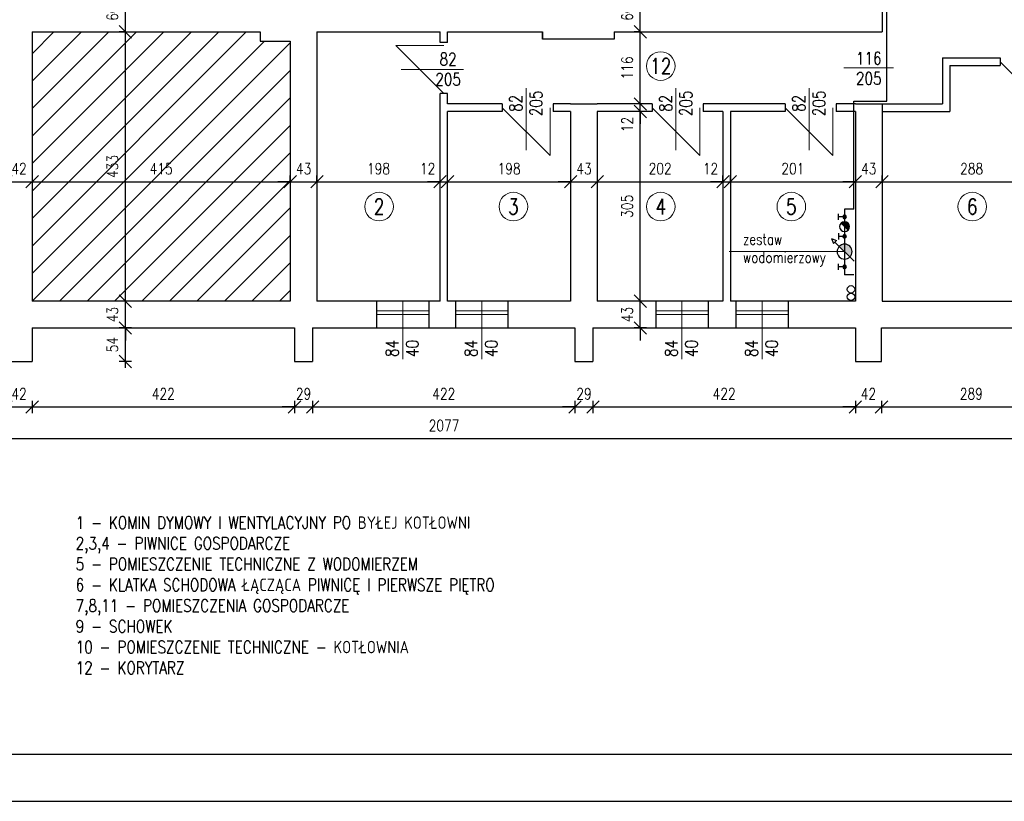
# Model space of a CAD drawing. Header units: centimetres. Extents: x 16800 to 40740, y -5708 to 2993.
# Tile 2 of 34: x 18297 to 19881, y -2970 to -1714. Entities that reach past the tile are written whole.
import ezdxf
from ezdxf.enums import TextEntityAlignment as Align

# ---------------------------------------------------------------- set-up
doc = ezdxf.new("R2010")
doc.units = ezdxf.units.CM
doc.header["$MEASUREMENT"] = 0
doc.linetypes.add('ACAD_ISO10W100', pattern=[18, 12, -3, 0, -3])
doc.layers.get('defpoints').update_dxf_attribs({"color": 6})
for name, color, linetype, lineweight in [('H20_PRZEWODY_ZIMNEJ_WODY', 5, 'Continuous', 30), ('kreskowanie', 7, 'Continuous', 18), ('linia pomocnicza', 7, 'Continuous', 18), ('linia widokowa', 8, 'Continuous', 25), ('osie', 1, 'ACAD_ISO10W100', 18), ('skoterm_wentylacja_opis', 7, 'Continuous', 15), ('wymiary', 7, 'Continuous', 18)]:
    doc.layers.add(name, color=color, linetype=linetype, lineweight=lineweight)
doc.layers.add('kanalizaccja', color=6, linetype='Continuous')
doc.styles.add('Romanse', font='romans.shx', dxfattribs={"width": 0.8, "height": 12.5})
doc.styles.get("Standard").update_dxf_attribs({"font": 'romanc.shx', "width": 0.8})
doc.dimstyles.new('OLO', dxfattribs={"dimtxt": 18, "dimasz": 20, "dimexe": 10, "dimexo": 10, "dimgap": 12, "dimtad": 1, "dimdec": 1, "dimdsep": 46, "dimtxsty": 'Standard', "dimblk1": 'OBLIQUE', "dimblk2": 'OBLIQUE', "dimsah": 1, "dimcen": 2.5, "dimdle": 10, "dimclrd": 1, "dimclre": 1, "dimclrt": 1, "dimadec": 0, "dimazin": 0, "dimtfac": 1, "dimtdec": 1, "dimtix": 1, "dimtmove": 2, "dimatfit": 3, "dimldrblk": 'OBLIQUE', "dimfxl": 0, "dimtolj": 1, "dimarcsym": 0})

# ---------------------------------------------------------------- blocks, each defined once
blk = doc.blocks.new('_OBLIQUE')
at = {"color": 0, "linetype": 'ByBlock'}
blk.add_line((-0.5, -0.5), (0.5, 0.5), dxfattribs=at)
blk = doc.blocks.new('*D309')
at = {"layer": 'defpoints', "color": 0}
for p in [(18275, -2263), (18317, -2263), (18317, -2336)]:
    blk.add_point(p, dxfattribs=at)
at = {"layer": 'wymiary', "color": 1, "lineweight": -2}
for p, q in [((18275, -2326), (18275, -2346)), ((18317, -2326), (18317, -2346)), ((18275, -2336), (18255, -2336)), ((18275, -2336), (18317, -2336)), ((18317, -2336), (18337, -2336))]:
    blk.add_line(p, q, dxfattribs=at)
at = {"layer": 'wymiary', "color": 1, "lineweight": -2, "xscale": 20, "yscale": 20, "zscale": 20}
blk.add_blockref('_OBLIQUE', (18275, -2336), dxfattribs=at)
at = {"layer": 'wymiary', "color": 1, "lineweight": -2, "xscale": 20, "yscale": 20, "zscale": 20, "rotation": 180}
blk.add_blockref('_OBLIQUE', (18317, -2336), dxfattribs=at)
at = {"layer": 'wymiary', "color": 1, "insert": (18296, -2315), "char_height": 18, "attachment_point": 5}
blk.add_mtext('\\A1;42', dxfattribs=at)
blk = doc.blocks.new('*D310')
at = {"layer": 'defpoints', "color": 0}
for p in [(18317, -2263), (18739, -2263), (18739, -2336)]:
    blk.add_point(p, dxfattribs=at)
at = {"layer": 'wymiary', "color": 1, "lineweight": -2}
for p, q in [((18317, -2326), (18317, -2346)), ((18739, -2326), (18739, -2346)), ((18307, -2336), (18749, -2336))]:
    blk.add_line(p, q, dxfattribs=at)
at = {"layer": 'wymiary', "color": 1, "lineweight": -2, "xscale": 20, "yscale": 20, "zscale": 20, "rotation": 180}
blk.add_blockref('_OBLIQUE', (18317, -2336), dxfattribs=at)
at = {"layer": 'wymiary', "color": 1, "lineweight": -2, "xscale": 20, "yscale": 20, "zscale": 20}
blk.add_blockref('_OBLIQUE', (18739, -2336), dxfattribs=at)
at = {"layer": 'wymiary', "color": 1, "insert": (18528, -2315), "char_height": 18, "attachment_point": 5}
blk.add_mtext('\\A1;422', dxfattribs=at)
blk = doc.blocks.new('*D311')
at = {"layer": 'defpoints', "color": 0}
for p in [(18739, -2263), (18768, -2263), (18768, -2336)]:
    blk.add_point(p, dxfattribs=at)
at = {"layer": 'wymiary', "color": 1, "lineweight": -2}
for p, q in [((18739, -2326), (18739, -2346)), ((18768, -2326), (18768, -2346)), ((18739, -2336), (18719, -2336)), ((18739, -2336), (18768, -2336)), ((18768, -2336), (18788, -2336))]:
    blk.add_line(p, q, dxfattribs=at)
at = {"layer": 'wymiary', "color": 1, "lineweight": -2, "xscale": 20, "yscale": 20, "zscale": 20}
blk.add_blockref('_OBLIQUE', (18739, -2336), dxfattribs=at)
at = {"layer": 'wymiary', "color": 1, "lineweight": -2, "xscale": 20, "yscale": 20, "zscale": 20, "rotation": 180}
blk.add_blockref('_OBLIQUE', (18768, -2336), dxfattribs=at)
at = {"layer": 'wymiary', "color": 1, "insert": (18753.5, -2315), "char_height": 18, "attachment_point": 5}
blk.add_mtext('\\A1;29', dxfattribs=at)
blk = doc.blocks.new('*D312')
at = {"layer": 'defpoints', "color": 0}
for p in [(18768, -2263), (19190, -2263), (19190, -2336)]:
    blk.add_point(p, dxfattribs=at)
at = {"layer": 'wymiary', "color": 1, "lineweight": -2}
for p, q in [((18768, -2326), (18768, -2346)), ((19190, -2326), (19190, -2346)), ((18758, -2336), (19200, -2336))]:
    blk.add_line(p, q, dxfattribs=at)
at = {"layer": 'wymiary', "color": 1, "lineweight": -2, "xscale": 20, "yscale": 20, "zscale": 20, "rotation": 180}
blk.add_blockref('_OBLIQUE', (18768, -2336), dxfattribs=at)
at = {"layer": 'wymiary', "color": 1, "lineweight": -2, "xscale": 20, "yscale": 20, "zscale": 20}
blk.add_blockref('_OBLIQUE', (19190, -2336), dxfattribs=at)
at = {"layer": 'wymiary', "color": 1, "insert": (18979, -2315), "char_height": 18, "attachment_point": 5}
blk.add_mtext('\\A1;422', dxfattribs=at)
blk = doc.blocks.new('*D313')
at = {"layer": 'defpoints', "color": 0}
for p in [(19190, -2263), (19219, -2263), (19219, -2336)]:
    blk.add_point(p, dxfattribs=at)
at = {"layer": 'wymiary', "color": 1, "lineweight": -2}
for p, q in [((19190, -2326), (19190, -2346)), ((19219, -2326), (19219, -2346)), ((19190, -2336), (19170, -2336)), ((19190, -2336), (19219, -2336)), ((19219, -2336), (19239, -2336))]:
    blk.add_line(p, q, dxfattribs=at)
at = {"layer": 'wymiary', "color": 1, "lineweight": -2, "xscale": 20, "yscale": 20, "zscale": 20}
blk.add_blockref('_OBLIQUE', (19190, -2336), dxfattribs=at)
at = {"layer": 'wymiary', "color": 1, "lineweight": -2, "xscale": 20, "yscale": 20, "zscale": 20, "rotation": 180}
blk.add_blockref('_OBLIQUE', (19219, -2336), dxfattribs=at)
at = {"layer": 'wymiary', "color": 1, "insert": (19204.5, -2315), "char_height": 18, "attachment_point": 5}
blk.add_mtext('\\A1;29', dxfattribs=at)
blk = doc.blocks.new('*D314')
at = {"layer": 'defpoints', "color": 0}
for p in [(19219, -2263), (19641, -2263), (19641, -2336)]:
    blk.add_point(p, dxfattribs=at)
at = {"layer": 'wymiary', "color": 1, "lineweight": -2}
for p, q in [((19219, -2326), (19219, -2346)), ((19641, -2326), (19641, -2346)), ((19209, -2336), (19651, -2336))]:
    blk.add_line(p, q, dxfattribs=at)
at = {"layer": 'wymiary', "color": 1, "lineweight": -2, "xscale": 20, "yscale": 20, "zscale": 20, "rotation": 180}
blk.add_blockref('_OBLIQUE', (19219, -2336), dxfattribs=at)
at = {"layer": 'wymiary', "color": 1, "lineweight": -2, "xscale": 20, "yscale": 20, "zscale": 20}
blk.add_blockref('_OBLIQUE', (19641, -2336), dxfattribs=at)
at = {"layer": 'wymiary', "color": 1, "insert": (19430, -2315), "char_height": 18, "attachment_point": 5}
blk.add_mtext('\\A1;422', dxfattribs=at)
blk = doc.blocks.new('*D315')
at = {"layer": 'defpoints', "color": 0}
for p in [(19641, -2263), (19683, -2263), (19683, -2336)]:
    blk.add_point(p, dxfattribs=at)
at = {"layer": 'wymiary', "color": 1, "lineweight": -2}
for p, q in [((19641, -2326), (19641, -2346)), ((19683, -2326), (19683, -2346)), ((19641, -2336), (19621, -2336)), ((19641, -2336), (19683, -2336)), ((19683, -2336), (19703, -2336))]:
    blk.add_line(p, q, dxfattribs=at)
at = {"layer": 'wymiary', "color": 1, "lineweight": -2, "xscale": 20, "yscale": 20, "zscale": 20}
blk.add_blockref('_OBLIQUE', (19641, -2336), dxfattribs=at)
at = {"layer": 'wymiary', "color": 1, "lineweight": -2, "xscale": 20, "yscale": 20, "zscale": 20, "rotation": 180}
blk.add_blockref('_OBLIQUE', (19683, -2336), dxfattribs=at)
at = {"layer": 'wymiary', "color": 1, "insert": (19662, -2315), "char_height": 18, "attachment_point": 5}
blk.add_mtext('\\A1;42', dxfattribs=at)
blk = doc.blocks.new('*D316')
at = {"layer": 'defpoints', "color": 0}
for p in [(19972, -2166), (19683, -2263), (19972, -2336)]:
    blk.add_point(p, dxfattribs=at)
at = {"layer": 'wymiary', "color": 1, "lineweight": -2}
for p, q in [((19683, -2326), (19683, -2346)), ((19972, -2326), (19972, -2346)), ((19673, -2336), (19982, -2336))]:
    blk.add_line(p, q, dxfattribs=at)
at = {"layer": 'wymiary', "color": 1, "lineweight": -2, "xscale": 20, "yscale": 20, "zscale": 20, "rotation": 180}
blk.add_blockref('_OBLIQUE', (19683, -2336), dxfattribs=at)
at = {"layer": 'wymiary', "color": 1, "lineweight": -2, "xscale": 20, "yscale": 20, "zscale": 20}
blk.add_blockref('_OBLIQUE', (19972, -2336), dxfattribs=at)
at = {"layer": 'wymiary', "color": 1, "insert": (19827.5, -2315), "char_height": 18, "attachment_point": 5}
blk.add_mtext('\\A1;289', dxfattribs=at)
blk = doc.blocks.new('*D318')
at = {"layer": 'defpoints', "color": 0}
for p in [(20018, -2209), (17941, -2233), (20018, -2387)]:
    blk.add_point(p, dxfattribs=at)
at = {"layer": 'wymiary', "color": 1, "lineweight": -2}
for p, q in [((17931, -2387), (20028, -2387)), ((17941, -2377), (17941, -2397)), ((20018, -2377), (20018, -2397))]:
    blk.add_line(p, q, dxfattribs=at)
at = {"layer": 'wymiary', "color": 1, "lineweight": -2, "xscale": 20, "yscale": 20, "zscale": 20, "rotation": 180}
blk.add_blockref('_OBLIQUE', (17941, -2387), dxfattribs=at)
at = {"layer": 'wymiary', "color": 1, "lineweight": -2, "xscale": 20, "yscale": 20, "zscale": 20}
blk.add_blockref('_OBLIQUE', (20018, -2387), dxfattribs=at)
at = {"layer": 'wymiary', "color": 1, "insert": (18979.5, -2366), "char_height": 18, "attachment_point": 5}
blk.add_mtext('\\A1;2077', dxfattribs=at)
blk = doc.blocks.new('*D361')
at = {"layer": 'defpoints', "color": 0}
for p in [(18275, -1974), (18317, -1974), (18317, -1974)]:
    blk.add_point(p, dxfattribs=at)
at = {"layer": 'wymiary', "color": 1, "lineweight": -2}
for p, q in [((18275, -1974), (18255, -1974)), ((18275, -1974), (18275, -1964)), ((18275, -1974), (18317, -1974)), ((18317, -1974), (18317, -1984)), ((18317, -1974), (18337, -1974))]:
    blk.add_line(p, q, dxfattribs=at)
at = {"layer": 'wymiary', "color": 1, "lineweight": -2, "xscale": 20, "yscale": 20, "zscale": 20}
blk.add_blockref('_OBLIQUE', (18275, -1974), dxfattribs=at)
at = {"layer": 'wymiary', "color": 1, "lineweight": -2, "xscale": 20, "yscale": 20, "zscale": 20, "rotation": 180}
blk.add_blockref('_OBLIQUE', (18317, -1974), dxfattribs=at)
at = {"layer": 'wymiary', "color": 1, "insert": (18296, -1953), "char_height": 18, "attachment_point": 5}
blk.add_mtext('\\A1;42', dxfattribs=at)
blk = doc.blocks.new('*D362')
at = {"layer": 'defpoints', "color": 0}
for p in [(18317, -1974), (18732, -1974), (18732, -1974)]:
    blk.add_point(p, dxfattribs=at)
at = {"layer": 'wymiary', "color": 1, "lineweight": -2}
for p, q in [((18307, -1974), (18742, -1974)), ((18317, -1974), (18317, -1984)), ((18732, -1974), (18732, -1964))]:
    blk.add_line(p, q, dxfattribs=at)
at = {"layer": 'wymiary', "color": 1, "lineweight": -2, "xscale": 20, "yscale": 20, "zscale": 20, "rotation": 180}
blk.add_blockref('_OBLIQUE', (18317, -1974), dxfattribs=at)
at = {"layer": 'wymiary', "color": 1, "lineweight": -2, "xscale": 20, "yscale": 20, "zscale": 20}
blk.add_blockref('_OBLIQUE', (18732, -1974), dxfattribs=at)
at = {"layer": 'wymiary', "color": 1, "insert": (18524.5, -1953), "char_height": 18, "attachment_point": 5}
blk.add_mtext('\\A1;415', dxfattribs=at)
blk = doc.blocks.new('*D363')
at = {"layer": 'defpoints', "color": 0}
for p in [(18732, -1974), (18775, -1974), (18775, -1974)]:
    blk.add_point(p, dxfattribs=at)
at = {"layer": 'wymiary', "color": 1, "lineweight": -2}
for p, q in [((18732, -1974), (18712, -1974)), ((18732, -1974), (18732, -1964)), ((18732, -1974), (18775, -1974)), ((18775, -1974), (18775, -1964)), ((18775, -1974), (18795, -1974))]:
    blk.add_line(p, q, dxfattribs=at)
at = {"layer": 'wymiary', "color": 1, "lineweight": -2, "xscale": 20, "yscale": 20, "zscale": 20}
blk.add_blockref('_OBLIQUE', (18732, -1974), dxfattribs=at)
at = {"layer": 'wymiary', "color": 1, "lineweight": -2, "xscale": 20, "yscale": 20, "zscale": 20, "rotation": 180}
blk.add_blockref('_OBLIQUE', (18775, -1974), dxfattribs=at)
at = {"layer": 'wymiary', "color": 1, "insert": (18753.5, -1953), "char_height": 18, "attachment_point": 5}
blk.add_mtext('\\A1;43', dxfattribs=at)
blk = doc.blocks.new('*D364')
at = {"layer": 'defpoints', "color": 0}
for p in [(18775, -1974), (18973, -1974), (18973, -1974)]:
    blk.add_point(p, dxfattribs=at)
at = {"layer": 'wymiary', "color": 1, "lineweight": -2}
for p, q in [((18765, -1974), (18983, -1974)), ((18775, -1974), (18775, -1964)), ((18973, -1974), (18973, -1964))]:
    blk.add_line(p, q, dxfattribs=at)
at = {"layer": 'wymiary', "color": 1, "lineweight": -2, "xscale": 20, "yscale": 20, "zscale": 20, "rotation": 180}
blk.add_blockref('_OBLIQUE', (18775, -1974), dxfattribs=at)
at = {"layer": 'wymiary', "color": 1, "lineweight": -2, "xscale": 20, "yscale": 20, "zscale": 20}
blk.add_blockref('_OBLIQUE', (18973, -1974), dxfattribs=at)
at = {"layer": 'wymiary', "color": 1, "insert": (18874, -1953), "char_height": 18, "attachment_point": 5}
blk.add_mtext('\\A1;198', dxfattribs=at)
blk = doc.blocks.new('*D365')
at = {"layer": 'defpoints', "color": 0}
for p in [(18973, -1974), (18985, -1974), (18985, -1974)]:
    blk.add_point(p, dxfattribs=at)
at = {"layer": 'wymiary', "color": 1, "lineweight": -2}
for p, q in [((18973, -1974), (18953, -1974)), ((18973, -1974), (18973, -1964)), ((18973, -1974), (18985, -1974)), ((18985, -1974), (18985, -1964)), ((18985, -1974), (19005, -1974))]:
    blk.add_line(p, q, dxfattribs=at)
at = {"layer": 'wymiary', "color": 1, "lineweight": -2, "xscale": 20, "yscale": 20, "zscale": 20}
blk.add_blockref('_OBLIQUE', (18973, -1974), dxfattribs=at)
at = {"layer": 'wymiary', "color": 1, "lineweight": -2, "xscale": 20, "yscale": 20, "zscale": 20, "rotation": 180}
blk.add_blockref('_OBLIQUE', (18985, -1974), dxfattribs=at)
at = {"layer": 'wymiary', "color": 1, "insert": (18953, -1953), "char_height": 18, "attachment_point": 5}
blk.add_mtext('\\A1;12', dxfattribs=at)
blk = doc.blocks.new('*D366')
at = {"layer": 'defpoints', "color": 0}
for p in [(18985, -1974), (19183, -1974), (19183, -1974)]:
    blk.add_point(p, dxfattribs=at)
at = {"layer": 'wymiary', "color": 1, "lineweight": -2}
for p, q in [((18975, -1974), (19193, -1974)), ((18985, -1974), (18985, -1964)), ((19183, -1974), (19183, -1984))]:
    blk.add_line(p, q, dxfattribs=at)
at = {"layer": 'wymiary', "color": 1, "lineweight": -2, "xscale": 20, "yscale": 20, "zscale": 20, "rotation": 180}
blk.add_blockref('_OBLIQUE', (18985, -1974), dxfattribs=at)
at = {"layer": 'wymiary', "color": 1, "lineweight": -2, "xscale": 20, "yscale": 20, "zscale": 20}
blk.add_blockref('_OBLIQUE', (19183, -1974), dxfattribs=at)
at = {"layer": 'wymiary', "color": 1, "insert": (19084, -1953), "char_height": 18, "attachment_point": 5}
blk.add_mtext('\\A1;198', dxfattribs=at)
blk = doc.blocks.new('*D367')
at = {"layer": 'defpoints', "color": 0}
for p in [(19183, -1974), (19226, -1974), (19226, -1974)]:
    blk.add_point(p, dxfattribs=at)
at = {"layer": 'wymiary', "color": 1, "lineweight": -2}
for p, q in [((19183, -1974), (19163, -1974)), ((19183, -1974), (19183, -1984)), ((19183, -1974), (19226, -1974)), ((19226, -1974), (19226, -1984)), ((19226, -1974), (19246, -1974))]:
    blk.add_line(p, q, dxfattribs=at)
at = {"layer": 'wymiary', "color": 1, "lineweight": -2, "xscale": 20, "yscale": 20, "zscale": 20}
blk.add_blockref('_OBLIQUE', (19183, -1974), dxfattribs=at)
at = {"layer": 'wymiary', "color": 1, "lineweight": -2, "xscale": 20, "yscale": 20, "zscale": 20, "rotation": 180}
blk.add_blockref('_OBLIQUE', (19226, -1974), dxfattribs=at)
at = {"layer": 'wymiary', "color": 1, "insert": (19204.5, -1953), "char_height": 18, "attachment_point": 5}
blk.add_mtext('\\A1;43', dxfattribs=at)
blk = doc.blocks.new('*D368')
at = {"layer": 'defpoints', "color": 0}
for p in [(19226, -1974), (19428, -1974), (19428, -1974)]:
    blk.add_point(p, dxfattribs=at)
at = {"layer": 'wymiary', "color": 1, "lineweight": -2}
for p, q in [((19216, -1974), (19438, -1974)), ((19226, -1974), (19226, -1984)), ((19428, -1974), (19428, -1964))]:
    blk.add_line(p, q, dxfattribs=at)
at = {"layer": 'wymiary', "color": 1, "lineweight": -2, "xscale": 20, "yscale": 20, "zscale": 20, "rotation": 180}
blk.add_blockref('_OBLIQUE', (19226, -1974), dxfattribs=at)
at = {"layer": 'wymiary', "color": 1, "lineweight": -2, "xscale": 20, "yscale": 20, "zscale": 20}
blk.add_blockref('_OBLIQUE', (19428, -1974), dxfattribs=at)
at = {"layer": 'wymiary', "color": 1, "insert": (19327, -1953), "char_height": 18, "attachment_point": 5}
blk.add_mtext('\\A1;202', dxfattribs=at)
blk = doc.blocks.new('*D369')
at = {"layer": 'defpoints', "color": 0}
for p in [(19428, -1974), (19440, -1974), (19440, -1974)]:
    blk.add_point(p, dxfattribs=at)
at = {"layer": 'wymiary', "color": 1, "lineweight": -2}
for p, q in [((19428, -1974), (19408, -1974)), ((19428, -1974), (19428, -1964)), ((19428, -1974), (19440, -1974)), ((19440, -1974), (19440, -1964)), ((19440, -1974), (19460, -1974))]:
    blk.add_line(p, q, dxfattribs=at)
at = {"layer": 'wymiary', "color": 1, "lineweight": -2, "xscale": 20, "yscale": 20, "zscale": 20}
blk.add_blockref('_OBLIQUE', (19428, -1974), dxfattribs=at)
at = {"layer": 'wymiary', "color": 1, "lineweight": -2, "xscale": 20, "yscale": 20, "zscale": 20, "rotation": 180}
blk.add_blockref('_OBLIQUE', (19440, -1974), dxfattribs=at)
at = {"layer": 'wymiary', "color": 1, "insert": (19408, -1953), "char_height": 18, "attachment_point": 5}
blk.add_mtext('\\A1;12', dxfattribs=at)
blk = doc.blocks.new('*D370')
at = {"layer": 'defpoints', "color": 0}
for p in [(19440, -1974), (19641, -1974), (19641, -1974)]:
    blk.add_point(p, dxfattribs=at)
at = {"layer": 'wymiary', "color": 1, "lineweight": -2}
for p, q in [((19430, -1974), (19651, -1974)), ((19440, -1974), (19440, -1964)), ((19641, -1974), (19641, -1984))]:
    blk.add_line(p, q, dxfattribs=at)
at = {"layer": 'wymiary', "color": 1, "lineweight": -2, "xscale": 20, "yscale": 20, "zscale": 20, "rotation": 180}
blk.add_blockref('_OBLIQUE', (19440, -1974), dxfattribs=at)
at = {"layer": 'wymiary', "color": 1, "lineweight": -2, "xscale": 20, "yscale": 20, "zscale": 20}
blk.add_blockref('_OBLIQUE', (19641, -1974), dxfattribs=at)
at = {"layer": 'wymiary', "color": 1, "insert": (19540.5, -1953), "char_height": 18, "attachment_point": 5}
blk.add_mtext('\\A1;201', dxfattribs=at)
blk = doc.blocks.new('*D371')
at = {"layer": 'defpoints', "color": 0}
for p in [(19641, -1974), (19684, -1974), (19684, -1974)]:
    blk.add_point(p, dxfattribs=at)
at = {"layer": 'wymiary', "color": 1, "lineweight": -2}
for p, q in [((19641, -1974), (19621, -1974)), ((19641, -1974), (19641, -1984)), ((19641, -1974), (19684, -1974)), ((19684, -1974), (19684, -1964)), ((19684, -1974), (19704, -1974))]:
    blk.add_line(p, q, dxfattribs=at)
at = {"layer": 'wymiary', "color": 1, "lineweight": -2, "xscale": 20, "yscale": 20, "zscale": 20}
blk.add_blockref('_OBLIQUE', (19641, -1974), dxfattribs=at)
at = {"layer": 'wymiary', "color": 1, "lineweight": -2, "xscale": 20, "yscale": 20, "zscale": 20, "rotation": 180}
blk.add_blockref('_OBLIQUE', (19684, -1974), dxfattribs=at)
at = {"layer": 'wymiary', "color": 1, "insert": (19662.5, -1953), "char_height": 18, "attachment_point": 5}
blk.add_mtext('\\A1;43', dxfattribs=at)
blk = doc.blocks.new('*D372')
at = {"layer": 'defpoints', "color": 0}
for p in [(19684, -1974), (19972, -1974), (19972, -1974)]:
    blk.add_point(p, dxfattribs=at)
at = {"layer": 'wymiary', "color": 1, "lineweight": -2}
for p, q in [((19674, -1974), (19982, -1974)), ((19684, -1974), (19684, -1964)), ((19972, -1974), (19972, -1964))]:
    blk.add_line(p, q, dxfattribs=at)
at = {"layer": 'wymiary', "color": 1, "lineweight": -2, "xscale": 20, "yscale": 20, "zscale": 20, "rotation": 180}
blk.add_blockref('_OBLIQUE', (19684, -1974), dxfattribs=at)
at = {"layer": 'wymiary', "color": 1, "lineweight": -2, "xscale": 20, "yscale": 20, "zscale": 20}
blk.add_blockref('_OBLIQUE', (19972, -1974), dxfattribs=at)
at = {"layer": 'wymiary', "color": 1, "insert": (19828, -1953), "char_height": 18, "attachment_point": 5}
blk.add_mtext('\\A1;288', dxfattribs=at)
blk = doc.blocks.new('*D374')
at = {"layer": 'defpoints', "color": 0}
for p in [(18467, -2209), (18739, -2209), (18739, -2263)]:
    blk.add_point(p, dxfattribs=at)
at = {"layer": 'wymiary', "color": 1, "lineweight": -2}
for p, q in [((18467, -2273), (18467, -2199)), ((18477, -2209), (18457, -2209)), ((18477, -2263), (18457, -2263))]:
    blk.add_line(p, q, dxfattribs=at)
at = {"layer": 'wymiary', "color": 1, "lineweight": -2, "xscale": 20, "yscale": 20, "zscale": 20}
for p, rotation in [((18467, -2209), 90), ((18467, -2263), 270)]:
    blk.add_blockref('_OBLIQUE', p, dxfattribs=dict(at, rotation=rotation))
at = {"layer": 'wymiary', "color": 1, "insert": (18446, -2236), "char_height": 18, "attachment_point": 5, "rotation": 90}
blk.add_mtext('\\A1;54', dxfattribs=at)
blk = doc.blocks.new('*D375')
at = {"layer": 'defpoints', "color": 0}
for p in [(18467, -2166), (18467, -2166), (18739, -2209)]:
    blk.add_point(p, dxfattribs=at)
at = {"layer": 'wymiary', "color": 1, "lineweight": -2}
for p, q in [((18467, -2166), (18467, -2146)), ((18467, -2166), (18457, -2166)), ((18467, -2209), (18467, -2166)), ((18477, -2209), (18457, -2209)), ((18467, -2209), (18467, -2229))]:
    blk.add_line(p, q, dxfattribs=at)
at = {"layer": 'wymiary', "color": 1, "lineweight": -2, "xscale": 20, "yscale": 20, "zscale": 20}
for p, rotation in [((18467, -2166), 270), ((18467, -2209), 90)]:
    blk.add_blockref('_OBLIQUE', p, dxfattribs=dict(at, rotation=rotation))
at = {"layer": 'wymiary', "color": 1, "insert": (18446, -2187.5), "char_height": 18, "attachment_point": 5, "rotation": 90}
blk.add_mtext('\\A1;43', dxfattribs=at)
blk = doc.blocks.new('*D376')
at = {"layer": 'defpoints', "color": 0}
for p in [(18467, -1733), (18467, -1733), (18467, -2166)]:
    blk.add_point(p, dxfattribs=at)
at = {"layer": 'wymiary', "color": 1, "lineweight": -2}
for p, q in [((18467, -2176), (18467, -1723)), ((18467, -1733), (18457, -1733)), ((18467, -2166), (18457, -2166))]:
    blk.add_line(p, q, dxfattribs=at)
at = {"layer": 'wymiary', "color": 1, "lineweight": -2, "xscale": 20, "yscale": 20, "zscale": 20}
for p, rotation in [((18467, -1733), 90), ((18467, -2166), 270)]:
    blk.add_blockref('_OBLIQUE', p, dxfattribs=dict(at, rotation=rotation))
at = {"layer": 'wymiary', "color": 1, "insert": (18446, -1949.5), "char_height": 18, "attachment_point": 5, "rotation": 90}
blk.add_mtext('\\A1;433', dxfattribs=at)
blk = doc.blocks.new('*D377')
at = {"layer": 'defpoints', "color": 0}
for p in [(18467, -1673), (18467, -1673), (18467, -1733)]:
    blk.add_point(p, dxfattribs=at)
at = {"layer": 'wymiary', "color": 1, "lineweight": -2}
for p, q in [((18467, -1673), (18457, -1673)), ((18467, -1743), (18467, -1663)), ((18467, -1733), (18457, -1733))]:
    blk.add_line(p, q, dxfattribs=at)
at = {"layer": 'wymiary', "color": 1, "lineweight": -2, "xscale": 20, "yscale": 20, "zscale": 20}
for p, rotation in [((18467, -1673), 90), ((18467, -1733), 270)]:
    blk.add_blockref('_OBLIQUE', p, dxfattribs=dict(at, rotation=rotation))
at = {"layer": 'wymiary', "color": 1, "insert": (18446, -1703), "char_height": 18, "attachment_point": 5, "rotation": 90}
blk.add_mtext('\\A1;60', dxfattribs=at)
blk = doc.blocks.new('*D383')
at = {"layer": 'defpoints', "color": 0}
for p in [(19295, -2166), (19320, -2166), (19320, -2209)]:
    blk.add_point(p, dxfattribs=at)
at = {"layer": 'wymiary', "color": 1, "lineweight": -2}
for p, q in [((19295, -2166), (19295, -2146)), ((19305, -2166), (19285, -2166)), ((19295, -2209), (19295, -2166)), ((19305, -2209), (19285, -2209)), ((19295, -2209), (19295, -2229))]:
    blk.add_line(p, q, dxfattribs=at)
at = {"layer": 'wymiary', "color": 1, "lineweight": -2, "xscale": 20, "yscale": 20, "zscale": 20}
for p, rotation in [((19295, -2166), 270), ((19295, -2209), 90)]:
    blk.add_blockref('_OBLIQUE', p, dxfattribs=dict(at, rotation=rotation))
at = {"layer": 'wymiary', "color": 1, "insert": (19274, -2187.5), "char_height": 18, "attachment_point": 5, "rotation": 90}
blk.add_mtext('\\A1;43', dxfattribs=at)
blk = doc.blocks.new('*D384')
at = {"layer": 'defpoints', "color": 0}
for p in [(19295, -1861), (19295, -1861), (19320, -2166)]:
    blk.add_point(p, dxfattribs=at)
at = {"layer": 'wymiary', "color": 1, "lineweight": -2}
for p, q in [((19295, -2176), (19295, -1851)), ((19295, -1861), (19285, -1861)), ((19305, -2166), (19285, -2166))]:
    blk.add_line(p, q, dxfattribs=at)
at = {"layer": 'wymiary', "color": 1, "lineweight": -2, "xscale": 20, "yscale": 20, "zscale": 20}
for p, rotation in [((19295, -1861), 90), ((19295, -2166), 270)]:
    blk.add_blockref('_OBLIQUE', p, dxfattribs=dict(at, rotation=rotation))
at = {"layer": 'wymiary', "color": 1, "insert": (19274, -2013.5), "char_height": 18, "attachment_point": 5, "rotation": 90}
blk.add_mtext('\\A1;305', dxfattribs=at)
blk = doc.blocks.new('*D385')
at = {"layer": 'defpoints', "color": 0}
for p in [(19295, -1849), (19295, -1849), (19295, -1861)]:
    blk.add_point(p, dxfattribs=at)
at = {"layer": 'wymiary', "color": 1, "lineweight": -2}
for p, q in [((19295, -1849), (19295, -1829)), ((19295, -1849), (19285, -1849)), ((19295, -1861), (19295, -1849)), ((19295, -1861), (19285, -1861)), ((19295, -1861), (19295, -1881))]:
    blk.add_line(p, q, dxfattribs=at)
at = {"layer": 'wymiary', "color": 1, "lineweight": -2, "xscale": 20, "yscale": 20, "zscale": 20}
for p, rotation in [((19295, -1849), 270), ((19295, -1861), 90)]:
    blk.add_blockref('_OBLIQUE', p, dxfattribs=dict(at, rotation=rotation))
at = {"layer": 'wymiary', "color": 1, "insert": (19274, -1882), "char_height": 18, "attachment_point": 5, "rotation": 90}
blk.add_mtext('\\A1;12', dxfattribs=at)
blk = doc.blocks.new('*D386')
at = {"layer": 'defpoints', "color": 0}
for p in [(19295, -1733), (19295, -1733), (19295, -1849)]:
    blk.add_point(p, dxfattribs=at)
at = {"layer": 'wymiary', "color": 1, "lineweight": -2}
for p, q in [((19295, -1859), (19295, -1723)), ((19295, -1733), (19285, -1733)), ((19295, -1849), (19285, -1849))]:
    blk.add_line(p, q, dxfattribs=at)
at = {"layer": 'wymiary', "color": 1, "lineweight": -2, "xscale": 20, "yscale": 20, "zscale": 20}
for p, rotation in [((19295, -1733), 90), ((19295, -1849), 270)]:
    blk.add_blockref('_OBLIQUE', p, dxfattribs=dict(at, rotation=rotation))
at = {"layer": 'wymiary', "color": 1, "insert": (19274, -1791), "char_height": 18, "attachment_point": 5, "rotation": 90}
blk.add_mtext('\\A1;116', dxfattribs=at)
blk = doc.blocks.new('*D387')
at = {"layer": 'defpoints', "color": 0}
for p in [(19295, -1673), (19295, -1673), (19295, -1733)]:
    blk.add_point(p, dxfattribs=at)
at = {"layer": 'wymiary', "color": 1, "lineweight": -2}
for p, q in [((19295, -1673), (19285, -1673)), ((19295, -1743), (19295, -1663)), ((19295, -1733), (19285, -1733))]:
    blk.add_line(p, q, dxfattribs=at)
at = {"layer": 'wymiary', "color": 1, "lineweight": -2, "xscale": 20, "yscale": 20, "zscale": 20}
for p, rotation in [((19295, -1673), 90), ((19295, -1733), 270)]:
    blk.add_blockref('_OBLIQUE', p, dxfattribs=dict(at, rotation=rotation))
at = {"layer": 'wymiary', "color": 1, "insert": (19274, -1703), "char_height": 18, "attachment_point": 5, "rotation": 90}
blk.add_mtext('\\A1;60', dxfattribs=at)
blk = doc.blocks.new('A$C1C1C3FB4')
at = {"layer": 'osie'}
h = blk.add_hatch(color=256, dxfattribs=at)
h.paths.add_polyline_path([(-25, -20.9, -0.414214), (-28, -17.9), (-25, -17.9)])
h.paths.add_polyline_path([(-25, -17.9), (-28, -17.9, -0.414214), (-25, -14.9)])
h.paths.add_polyline_path([(-22, -17.9, -0.414214), (-25, -20.9), (-25, -14.9, -0.414214)])
at = {"layer": 'osie', "ltscale": 25}
h = blk.add_hatch(color=256, dxfattribs=at)
h.paths.add_polyline_path([(-33.6, -51.5, 0.668179), (-12.9, -42.9), (-25, -42.9)])
h.paths.add_polyline_path([(-16.4, -34.3), (-25, -42.9), (-12.9, -42.9, 0.198912)])
h = blk.add_hatch(color=256, dxfattribs=at)
h.paths.add_polyline_path([(-30.7, -89.5, 0.668179), (-16.9, -83.7), (-25, -83.7)])
h.paths.add_polyline_path([(-19.3, -78), (-25, -83.7), (-16.9, -83.7, 0.198912)])
at = {"layer": 'osie'}
h = blk.add_hatch(color=256, dxfattribs=at)
h.paths.add_polyline_path([(-25, -70.8, -0.414214), (-28, -67.8), (-25, -67.8)])
h.paths.add_polyline_path([(-25, -67.8), (-28, -67.8, -0.414214), (-25, -64.8)])
h.paths.add_polyline_path([(-22, -67.8, -0.414214), (-25, -70.8), (-25, -64.8, -0.414214)])
h = blk.add_hatch(color=256, dxfattribs=at)
h.paths.add_polyline_path([(-25, -96.6, 0.414214), (-28, -99.6), (-25, -99.6)])
h.paths.add_polyline_path([(-25, -99.6), (-28, -99.6, 0.414214), (-25, -102.6)])
h.paths.add_polyline_path([(-22, -99.6, 0.414214), (-25, -96.6), (-25, -102.6, 0.414214)])
at = {"layer": 'kanalizaccja'}
for p, q in [((-35, -12.9), (-35, -22.9)), ((-25, -112.5), (-25, -5)), ((-10, -5), (-25, -5)), ((-9.3, -27.2), (-40.7, -58.5)), ((-25, -17.9), (-35, -17.9)), ((-46.4, -64.3), (-43.2, -56)), ((-46.4, -64.3), (-38.1, -61.1)), ((-43.2, -56), (-38.1, -61.1)), ((-35, -72.8), (-35, -62.8)), ((-25, -67.8), (-35, -67.8)), ((-19.3, -78), (-30.7, -89.5)), ((-35, -94.6), (-35, -104.6)), ((-25, -99.6), (-35, -99.6)), ((-10, -112.5), (-25, -112.5))]:
    blk.add_line(p, q, dxfattribs=at)
for centre, radius in [((-25, -17.9), 3), ((-25, -42.9), 12.2), ((-25, -83.7), 8.1), ((-25, -67.8), 3), ((-25, -99.6), 3)]:
    blk.add_circle(centre, radius, dxfattribs=at)

msp = doc.modelspace()

# ---------------------------------------------------------------- hatches: boundary and pattern name
at = {"layer": 'kreskowanie'}
h = msp.add_hatch(dxfattribs=at)
h.set_pattern_fill('ANSI31', color=256, scale=250, style=0)
h.set_pattern_definition([(45, (-100, 100), (-22.097087, 22.097087), [])])
h.paths.add_polyline_path([(18275, -978), (17987, -978), (17987, -1476), (18275, -1476)])
h.paths.add_polyline_path([(18732, -1038), (18317, -1038), (18317, -1469), (18732, -1469)])
h.paths.add_polyline_path([(17987, -1518), (17987, -1703), (18275, -1703), (18275, -1518)])
h.paths.add_polyline_path([(18317, -1498), (18317, -1673), (18732, -1673), (18732, -1498)])
h.paths.add_polyline_path([(18317, -2166), (18732, -2166), (18732, -1748), (18684, -1748), (18684, -1733), (18317, -1733)])

# ---------------------------------------------------------------- linework, layer by layer
at = {"layer": 'defpoints'}
for p, q in [((20925, -2895), (16875, -2895)), ((16800, -2970), (21000, -2970))]:
    msp.add_line(p, q, dxfattribs=at)
at = {"layer": 'H20_PRZEWODY_ZIMNEJ_WODY', "lineweight": 30}
for p, q in [((19691.631, -1844.582), (19691.631, -1601.099)), ((19638.329, -2017.85), (19638.329, -1844.582)), ((19638.329, -1844.582), (19691.631, -1844.582))]:
    msp.add_line(p, q, dxfattribs=at)
at = {"layer": 'linia pomocnicza'}
for p, q in [((18979, -1832), (18902, -1755)), ((18902, -1755), (18979, -1755)), ((19874, -1781), (19959, -1866)), ((18910.5, -1793.5), (19010.5, -1793.5)), ((19622.5, -1791), (19702.5, -1791)), ((19111.5, -1923.5), (19111.5, -1823.5)), ((19352.5, -1923.5), (19352.5, -1823.5)), ((19566.5, -1923.5), (19566.5, -1823.5)), ((19073, -1855), (19150, -1932)), ((19150, -1932), (19150, -1855)), ((19314, -1855), (19391, -1932)), ((19391, -1932), (19391, -1855)), ((19528, -1855), (19605, -1932)), ((19605, -1932), (19605, -1855)), ((18913, -2166), (18913, -2259)), ((19040, -2166), (19040, -2259)), ((19362, -2166), (19362, -2259)), ((19491, -2166), (19491, -2259)), ((18871, -2181.5), (18955, -2181.5)), ((18998, -2181.5), (19082, -2181.5)), ((19320, -2181.5), (19404, -2181.5)), ((19449, -2181.5), (19533, -2181.5)), ((18871, -2187.5), (18955, -2187.5)), ((18998, -2187.5), (19082, -2187.5)), ((19320, -2187.5), (19404, -2187.5)), ((19449, -2187.5), (19533, -2187.5))]:
    msp.add_line(p, q, dxfattribs=at)
for centre in [(19328, -1788), (18875, -2014), (19091, -2014), (19328, -2014), (19538, -2014), (19829, -2014)]:
    msp.add_circle(centre, 23, dxfattribs=at)
at = {"layer": 'linia widokowa'}
for p, q in [((19684, -1677), (19684, -1733)), ((18317, -1733), (18684, -1733)), ((18317, -1733), (18317, -2166)), ((18684, -1733), (18684, -1748)), ((18775, -1733), (18973, -1733)), ((18775, -1733), (18775, -2166)), ((18973, -1750), (18973, -1733)), ((18985, -1750), (18985, -1733)), ((18985, -1733), (19138, -1733)), ((19138, -1733), (19138, -1745)), ((19253, -1733), (19641, -1733)), ((19641, -1733), (19684, -1733)), ((18684, -1748), (18732, -1748)), ((18732, -1748), (18732, -2166)), ((18985, -1750), (18973, -1750)), ((19781, -1775), (19781, -1849)), ((19781, -1775), (19874, -1775)), ((19793, -1787), (19793, -1861)), ((19793, -1787), (19874, -1787)), ((19874, -1775), (19874, -1787)), ((18973, -2166), (18973, -1832)), ((18985, -1832), (18973, -1832)), ((18985, -1849), (18985, -1832)), ((19073, -1849), (18985, -1849)), ((19073, -1849), (19073, -1861)), ((19183, -1849), (19155, -1849)), ((19155, -1849), (19155, -1861)), ((19183, -1849), (19226, -1849)), ((19314, -1849), (19226, -1849)), ((19314, -1849), (19314, -1861)), ((19528, -1849), (19396, -1849)), ((19396, -1849), (19396, -1861)), ((19528, -1849), (19528, -1861)), ((19641, -1849), (19610, -1849)), ((19610, -1849), (19610, -1861)), ((19641, -1849), (19684, -1849)), ((19684, -1849), (19684, -2166)), ((19684, -1849), (19781, -1849)), ((18985, -2166), (18985, -1861)), ((19073, -1861), (18985, -1861)), ((19183, -1861), (19155, -1861)), ((19183, -1861), (19183, -2166)), ((19226, -1861), (19226, -2166)), ((19314, -1861), (19226, -1861)), ((19428, -1861), (19396, -1861)), ((19428, -1861), (19428, -2166)), ((19440, -1861), (19440, -2166)), ((19528, -1861), (19440, -1861)), ((19641, -1861), (19610, -1861)), ((19641, -1861), (19641, -2166)), ((19684, -1861), (19793, -1861)), ((18732, -2166), (18317, -2166)), ((18973, -2166), (18775, -2166)), ((18871, -2166), (18871, -2209)), ((18955, -2166), (18955, -2209)), ((19183, -2166), (18985, -2166)), ((18998, -2166), (18998, -2209)), ((19082, -2166), (19082, -2209)), ((19428, -2166), (19226, -2166)), ((19320, -2166), (19320, -2209)), ((19404, -2166), (19404, -2209)), ((19641, -2166), (19440, -2166)), ((19449, -2166), (19449, -2209)), ((19533, -2166), (19533, -2209)), ((19684, -2166), (19972, -2166)), ((18317, -2209), (18739, -2209)), ((18317, -2209), (18317, -2263)), ((18739, -2209), (18739, -2263)), ((18768, -2209), (19190, -2209)), ((18768, -2209), (18768, -2263)), ((19190, -2209), (19190, -2263)), ((19219, -2209), (19641, -2209)), ((19219, -2209), (19219, -2263)), ((19641, -2209), (19641, -2263)), ((19683, -2209), (20018, -2209)), ((19683, -2263), (19683, -2209)), ((18275, -2263), (18317, -2263)), ((18739, -2263), (18768, -2263)), ((19190, -2263), (19219, -2263)), ((19641, -2263), (19683, -2263))]:
    msp.add_line(p, q, dxfattribs=at)
msp.add_lwpolyline([(19253, -1733), (19253, -1745), (19138, -1745), (19138, -1733)], dxfattribs=at)
for centre in [(19634, -2147), (19634, -2159)]:
    msp.add_circle(centre, 6, dxfattribs=at)
at = {"layer": 'wymiary', "ltscale": 50}
msp.add_line((19438.141, -2086.317), (19623.578, -2086.317), dxfattribs=at)

# ---------------------------------------------------------------- block references
at = {"xscale": -0.9832769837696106, "yscale": 0.9832769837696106, "zscale": 0.9832769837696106, "rotation": 179.9999999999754}
msp.add_blockref('A$C1C1C3FB4', (19648.162, -2128.466), dxfattribs=at)

# ---------------------------------------------------------------- texts
at = {"layer": 'linia pomocnicza', "width": 0.8}
for s, height, p in [('82', 20, (18986, -1777)), ('12', 25, (19328, -1788)), ('116', 20, (19662.5, -1775.5)), ('205', 20, (18986, -1809.381)), ('205', 20, (19662.5, -1807.881)), ('2', 25, (18875, -2014)), ('3', 25, (19091, -2014)), ('4', 25, (19328, -2014)), ('5', 25, (19538, -2014)), ('6', 25, (19829, -2014))]:
    msp.add_text(s, height=height, dxfattribs=at).set_placement(p, align=Align.MIDDLE)
for s, p in [('205', (19127.381, -1848)), ('205', (19368.381, -1848)), ('205', (19582.381, -1848)), ('82', (19095, -1848)), ('82', (19336, -1848)), ('82', (19550, -1848)), ('84', (18896, -2242)), ('40', (18928.381, -2242)), ('84', (19023, -2242)), ('40', (19055.381, -2242)), ('84', (19345, -2242)), ('40', (19377.381, -2242)), ('84', (19474, -2242)), ('40', (19506.381, -2242))]:
    msp.add_text(s, height=20, rotation=90, dxfattribs=at).set_placement(p, align=Align.MIDDLE)
at = {"layer": 'linia pomocnicza', "insert": (18387, -2512), "char_height": 20, "attachment_point": 1}
msp.add_mtext_dynamic_manual_height_columns('1 - KOMIN DYMOWY I WENTYLACYJNY PO BYŁEJ KOTŁOWNI\\P2,3,4 - PIWNICE GOSPODARCZE\\P5 - POMIESZCZENIE TECHNICZNE Z WODOMIERZEM\\P6 - KLATKA SCHODOWA ŁĄCZĄCA PIWNICĘ I PIERWSZE PIĘTRO\\P7,8,11 - POMIESZCZENIA GOSPODARCZE\\P9 - SCHOWEK\\P10 - POMIESZCZENIE TECHNICZNE - KOTŁOWNIA\\P12 - KORYTARZ', width=1118, gutter_width=200, heights=[0], dxfattribs=at)
at = {"layer": 'skoterm_wentylacja_opis', "insert": (19811.666, -2083.912), "char_height": 17.5, "width": 351.30724, "attachment_point": 6, "style": 'Romanse'}
msp.add_mtext('\\pxql;zestaw \\Pwodomierzowy', dxfattribs=at)

# ---------------------------------------------------------------- dimensions: what is measured, and where the dimension line sits
at = {"layer": 'wymiary'}
for base, p1, p2, picture, middle in [((18467, -1673), (18467, -1733), (18467, -1673), '*D377', (18446, -1703)), ((19295, -1673), (19295, -1733), (19295, -1673), '*D387', (19274, -1703)), ((18467, -1733), (18467, -2166), (18467, -1733), '*D376', (18446, -1949.5)), ((19295, -1733), (19295, -1849), (19295, -1733), '*D386', (19274, -1791)), ((19295, -1861), (19320, -2166), (19295, -1861), '*D384', (19274, -2013.5)), ((18467, -2166), (18739, -2209), (18467, -2166), '*D375', (18446, -2187.5)), ((19295, -2166), (19320, -2209), (19320, -2166), '*D383', (19274, -2187.5)), ((18467, -2209), (18739, -2263), (18739, -2209), '*D374', (18446, -2236))]:
    dim = msp.add_linear_dim(base=base, p1=p1, p2=p2, angle=90, dimstyle='OLO', dxfattribs=at)
    dim.commit()
    dim.dimension.update_dxf_attribs({"geometry": picture, "text_midpoint": middle})
dim = msp.add_linear_dim(base=(19295, -1849), p1=(19295, -1861), p2=(19295, -1849), angle=90, dimstyle='OLO', dxfattribs=at)
dim.commit()
dim.dimension.update_dxf_attribs({"geometry": '*D385', "text_midpoint": (19274, -1882), "dimtype": 160})
for base, p1, p2, picture, middle in [((18317, -1974), (18275, -1974), (18317, -1974), '*D361', (18296, -1953)), ((18732, -1974), (18317, -1974), (18732, -1974), '*D362', (18524.5, -1953)), ((18775, -1974), (18732, -1974), (18775, -1974), '*D363', (18753.5, -1953)), ((18973, -1974), (18775, -1974), (18973, -1974), '*D364', (18874, -1953)), ((19183, -1974), (18985, -1974), (19183, -1974), '*D366', (19084, -1953)), ((19226, -1974), (19183, -1974), (19226, -1974), '*D367', (19204.5, -1953)), ((19428, -1974), (19226, -1974), (19428, -1974), '*D368', (19327, -1953)), ((19641, -1974), (19440, -1974), (19641, -1974), '*D370', (19540.5, -1953)), ((19684, -1974), (19641, -1974), (19684, -1974), '*D371', (19662.5, -1953)), ((19972, -1974), (19684, -1974), (19972, -1974), '*D372', (19828, -1953)), ((19972, -2336), (19683, -2263), (19972, -2166), '*D316', (19827.5, -2315)), ((20018, -2387), (17941, -2233), (20018, -2209), '*D318', (18979.5, -2366)), ((18317, -2336), (18275, -2263), (18317, -2263), '*D309', (18296, -2315)), ((18739, -2336), (18317, -2263), (18739, -2263), '*D310', (18528, -2315)), ((18768, -2336), (18739, -2263), (18768, -2263), '*D311', (18753.5, -2315)), ((19190, -2336), (18768, -2263), (19190, -2263), '*D312', (18979, -2315)), ((19219, -2336), (19190, -2263), (19219, -2263), '*D313', (19204.5, -2315)), ((19641, -2336), (19219, -2263), (19641, -2263), '*D314', (19430, -2315)), ((19683, -2336), (19641, -2263), (19683, -2263), '*D315', (19662, -2315))]:
    dim = msp.add_linear_dim(base=base, p1=p1, p2=p2, dimstyle='OLO', dxfattribs=at)
    dim.commit()
    dim.dimension.update_dxf_attribs({"geometry": picture, "text_midpoint": middle})
for base, p1, p2, picture, middle in [((18985, -1974), (18973, -1974), (18985, -1974), '*D365', (18953, -1953)), ((19440, -1974), (19428, -1974), (19440, -1974), '*D369', (19408, -1953))]:
    dim = msp.add_linear_dim(base=base, p1=p1, p2=p2, dimstyle='OLO', dxfattribs=at)
    dim.commit()
    dim.dimension.update_dxf_attribs({"geometry": picture, "text_midpoint": middle, "dimtype": 160})

doc.saveas('drawing.dxf')
